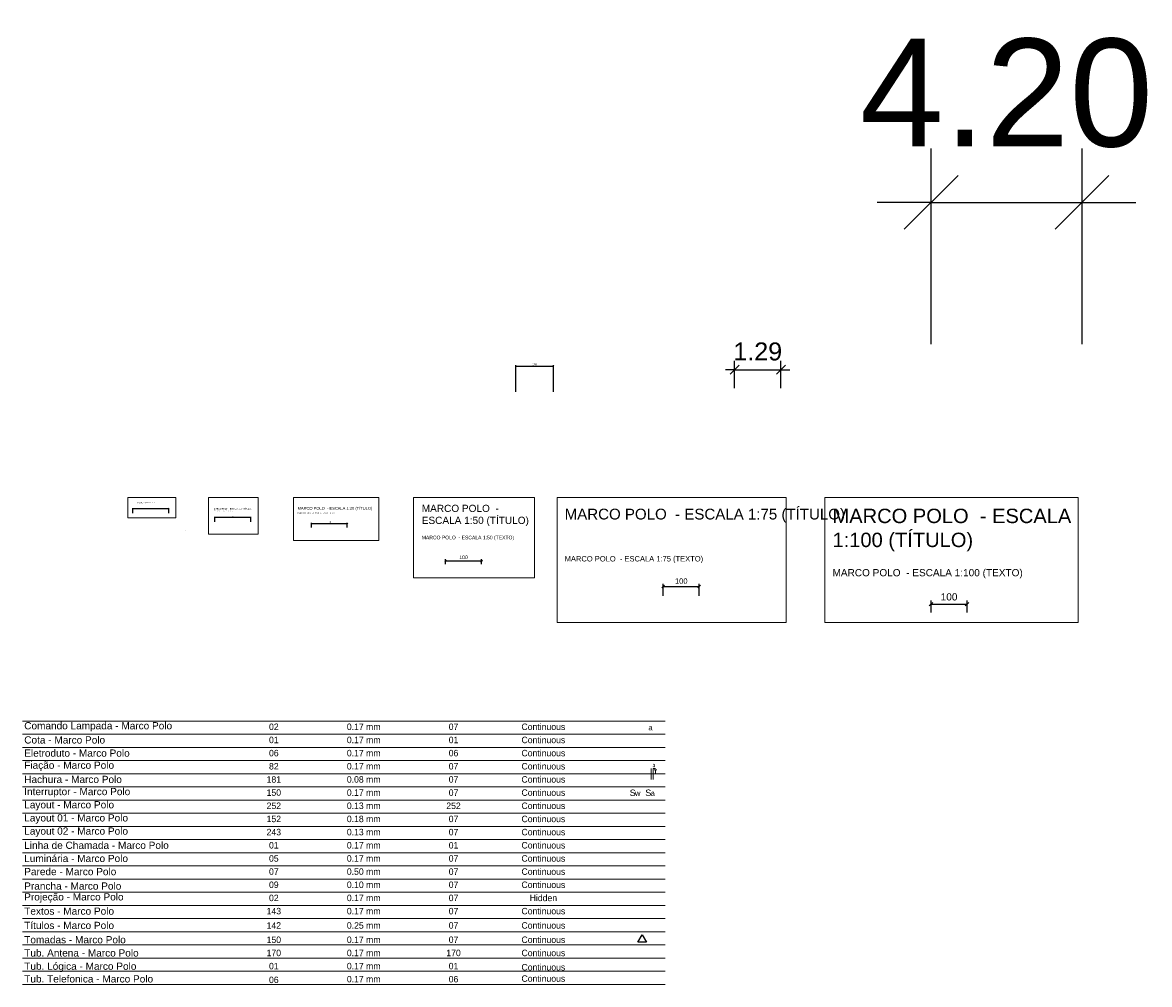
# Model space of a CAD drawing. Header units: millimetres. Extents: x 15 to 133, y 12 to 160.
# Tile 91 of 92: x 33 to 64, y 134 to 160. Entities that reach past the tile are written whole.
import ezdxf
from ezdxf.enums import TextEntityAlignment as Align

# ---------------------------------------------------------------- set-up
doc = ezdxf.new("R2010")
doc.units = ezdxf.units.MM
doc.header["$MEASUREMENT"] = 0
doc.linetypes.add('HIDDEN', pattern=[0.375, 0.25, -0.125])
for name, color, linetype, lineweight in [('Comando Lampada - Marco Polo', 2, 'Continuous', 9), ('Cotas -Marco Polo', 1, 'Continuous', 18), ('Eletroduto - Marco Polo', 6, 'Continuous', 9), ('Fiação - Marco Polo', 3, 'Continuous', 9), ('Hachura - Marco Polo', 181, 'Continuous', 9), ('Interruptor - Marco Polo', 150, 'Continuous', 9), ('Layout - Marco Polo', 252, 'Continuous', 25), ('Layout 01 - Marco Polo', 152, 'Continuous', 25), ('Layout-02 - Marco Polo', 243, 'Continuous', 50), ('Linha de Chamada - Marco Polo', 1, 'Continuous', 25), ('Luminárias - Marco Polo', 5, 'Continuous', 25), ('Projeção - Marco Polo', 50, 'Continuous', 25), ('Textos - Marco Polo', 143, 'Continuous', 25), ('Tomadas - Marco Polo', 150, 'Continuous', 25), ('Tub. Antena - Marco Polo', 170, 'Continuous', 25), ('Tub. Lógica - Marco Polo', 30, 'Continuous', 25), ('Tub. Telefonica - Marco Polo', 6, 'Continuous', 25), ('Títulos - Marco Polo', 142, 'Continuous', 50)]:
    doc.layers.add(name, color=color, linetype=linetype, lineweight=lineweight)
doc.layers.add('Parede - Marco Polo', color=7, linetype='Continuous')
doc.layers.add('Prancha - Marco Polo', color=9, linetype='Continuous')
doc.layers.get('0').off()
doc.styles.add('SANSSERIFBOLD', font='sasb____.pfb')
doc.styles.add('Textos 1-10 - Marco Polo', font='arial.ttf', dxfattribs={"height": 0.02})
doc.styles.add('Textos 1-100 - Marco Polo', font='arial.ttf', dxfattribs={"height": 0.2})
doc.styles.add('Textos 1-1500 - Marco Polo', font='arial.ttf', dxfattribs={"height": 3})
doc.styles.add('Textos 1-20 - Marco Polo', font='arial.ttf', dxfattribs={"height": 0.04})
doc.styles.add('Textos 1-25 - Marco Polo', font='arial.ttf', dxfattribs={"height": 0.05})
doc.styles.add('Textos 1-250 - Marco Polo', font='arial.ttf', dxfattribs={"height": 0.5})
doc.styles.add('Textos 1-5 - Marco Polo', font='arial.ttf', dxfattribs={"height": 0.01})
doc.styles.add('Textos 1-50 - Marco Polo', font='arial.ttf', dxfattribs={"height": 0.1})
doc.styles.add('Textos 1-75 - Marco Polo', font='arial.ttf', dxfattribs={"height": 0.15})
doc.styles.add('Títulos 1-10 - Marco Polo', font='arial.ttf', dxfattribs={"height": 0.04})
doc.styles.add('Títulos 1-100 - Marco Polo', font='arial.ttf', dxfattribs={"height": 0.4})
doc.styles.add('Títulos 1-20 - Marco Polo', font='arial.ttf', dxfattribs={"height": 0.08})
doc.styles.add('Títulos 1-5 - Marco Polo', font='arial.ttf', dxfattribs={"height": 0.02})
doc.styles.add('Títulos 1-50 - Marco Polo', font='arial.ttf', dxfattribs={"height": 0.2})
doc.styles.add('Títulos 1-75 - Marco Polo', font='arial.ttf', dxfattribs={"height": 0.3})
doc.dimstyles.new('Escala 1-10 - Marco Polo', dxfattribs={"dimtxt": 0.02, "dimasz": 0.01, "dimexe": 0.01, "dimexo": 0.01, "dimgap": 0.01, "dimtad": 2, "dimdec": 0, "dimlfac": 100, "dimzin": 0, "dimdsep": 46, "dimtxsty": 'Textos 1-10 - Marco Polo', "dimblk": 'OBLIQUE', "dimcen": 0.01, "dimclrt": 2, "dimadec": 0, "dimazin": 0, "dimtfac": 1, "dimtdec": 0, "dimtix": 1, "dimtmove": 0, "dimatfit": 3, "dimfxl": 0, "dimtolj": 1, "dimtzin": 0, "dimarcsym": 0})
doc.dimstyles.new('Escala 1-100 - Marco Polo', dxfattribs={"dimtxt": 0.2, "dimasz": 0.1, "dimexe": 0.1, "dimexo": 0.1, "dimgap": 0.1, "dimtad": 2, "dimdec": 0, "dimlfac": 100, "dimzin": 0, "dimdsep": 46, "dimtxsty": 'Textos 1-100 - Marco Polo', "dimblk": 'OBLIQUE', "dimcen": 0.1, "dimclrt": 2, "dimadec": 0, "dimazin": 0, "dimtfac": 1, "dimtdec": 0, "dimtix": 1, "dimtmove": 0, "dimatfit": 3, "dimfxl": 0, "dimtolj": 1, "dimtzin": 0, "dimarcsym": 0})
doc.dimstyles.new('Escala 1-1500 - Marco Polo', dxfattribs={"dimtxt": 3, "dimasz": 1.5, "dimexe": 1.5, "dimexo": 1.5, "dimgap": 1.5, "dimtad": 2, "dimzin": 0, "dimdsep": 46, "dimtxsty": 'Textos 1-1500 - Marco Polo', "dimblk": 'OBLIQUE', "dimcen": 1.5, "dimclrt": 2, "dimadec": 0, "dimazin": 0, "dimtfac": 1, "dimtix": 1, "dimtmove": 0, "dimatfit": 3, "dimldrblk": 'OBLIQUE', "dimfxl": 0, "dimtolj": 1, "dimtzin": 0, "dimarcsym": 0})
doc.dimstyles.new('Escala 1-20 - Marco Polo', dxfattribs={"dimtxt": 0.04, "dimasz": 0.02, "dimexe": 0.02, "dimexo": 0.02, "dimgap": 0.02, "dimtad": 2, "dimdec": 0, "dimlfac": 100, "dimzin": 0, "dimdsep": 46, "dimtxsty": 'Textos 1-20 - Marco Polo', "dimblk": 'OBLIQUE', "dimcen": 0.02, "dimclrt": 2, "dimadec": 0, "dimazin": 0, "dimtfac": 1, "dimtdec": 0, "dimtix": 1, "dimtmove": 0, "dimatfit": 3, "dimfxl": 0, "dimtolj": 1, "dimtzin": 0, "dimarcsym": 0})
doc.dimstyles.new('Escala 1-25 - Marco Polo', dxfattribs={"dimtxt": 0.05, "dimasz": 0.025, "dimexe": 0.025, "dimexo": 0.025, "dimgap": 0.025, "dimtad": 2, "dimdec": 0, "dimlfac": 100, "dimzin": 0, "dimdsep": 46, "dimtxsty": 'Textos 1-25 - Marco Polo', "dimblk": 'OBLIQUE', "dimcen": 0.025, "dimclrt": 2, "dimadec": 0, "dimazin": 0, "dimtfac": 1, "dimtdec": 0, "dimtix": 1, "dimtmove": 0, "dimatfit": 3, "dimldrblk": 'OBLIQUE', "dimfxl": 0, "dimtolj": 1, "dimtzin": 0, "dimarcsym": 0})
doc.dimstyles.new('Escala 1-250 - Marco Polo', dxfattribs={"dimtxt": 0.5, "dimasz": 0.25, "dimexe": 0.25, "dimexo": 0.25, "dimgap": 0.25, "dimtad": 2, "dimzin": 0, "dimdsep": 46, "dimtxsty": 'Textos 1-250 - Marco Polo', "dimblk": 'OBLIQUE', "dimcen": 0.25, "dimclrt": 2, "dimadec": 0, "dimazin": 0, "dimtfac": 1, "dimtix": 1, "dimtmove": 0, "dimatfit": 3, "dimldrblk": 'OBLIQUE', "dimfxl": 0, "dimtolj": 1, "dimtzin": 0, "dimarcsym": 0})
doc.dimstyles.new('Escala 1-5 - Marco Polo', dxfattribs={"dimtxt": 0.01, "dimasz": 0.005, "dimexe": 0.005, "dimexo": 0.005, "dimgap": 0.005, "dimtad": 2, "dimdec": 0, "dimlfac": 100, "dimzin": 0, "dimdsep": 46, "dimtxsty": 'Textos 1-5 - Marco Polo', "dimblk": 'OBLIQUE', "dimcen": 0.09, "dimclrt": 2, "dimadec": 0, "dimazin": 0, "dimtfac": 1, "dimtdec": 0, "dimtix": 1, "dimtmove": 0, "dimatfit": 3, "dimfxl": 0, "dimtolj": 1, "dimtzin": 0, "dimarcsym": 0})
doc.dimstyles.new('Escala 1-50 - Marco Polo', dxfattribs={"dimtxt": 0.1, "dimasz": 0.05, "dimexe": 0.05, "dimexo": 0.05, "dimgap": 0.05, "dimtad": 2, "dimdec": 0, "dimlfac": 100, "dimzin": 0, "dimdsep": 46, "dimtxsty": 'Textos 1-50 - Marco Polo', "dimblk": 'OBLIQUE', "dimcen": 0.05, "dimclrt": 2, "dimadec": 0, "dimazin": 0, "dimtfac": 1, "dimtdec": 0, "dimtix": 1, "dimtmove": 0, "dimatfit": 3, "dimfxl": 0, "dimtolj": 1, "dimtzin": 0, "dimarcsym": 0})
doc.dimstyles.new('Escala 1-75 - Marco Polo', dxfattribs={"dimtxt": 0.15, "dimasz": 0.075, "dimexe": 0.075, "dimexo": 0.075, "dimgap": 0.075, "dimtad": 2, "dimdec": 0, "dimlfac": 100, "dimzin": 0, "dimdsep": 46, "dimtxsty": 'Textos 1-75 - Marco Polo', "dimblk": 'OBLIQUE', "dimcen": 0.075, "dimclrt": 2, "dimadec": 0, "dimazin": 0, "dimtfac": 1, "dimtdec": 0, "dimtix": 1, "dimtmove": 0, "dimatfit": 3, "dimfxl": 0, "dimtolj": 1, "dimtzin": 0, "dimarcsym": 0})

# ---------------------------------------------------------------- blocks, each defined once
blk = doc.blocks.new('_OBLIQUE')
at = {"color": 0, "linetype": 'ByBlock', "lineweight": -2}
blk.add_line((-0.5, -0.5), (0.5, 0.5), dxfattribs=at)
blk = doc.blocks.new('*D2')
at = {"layer": 'Cotas -Marco Polo', "color": 0, "lineweight": -2, "transparency": 16777216}
for p, q in [((44.44, 145.291), (44.44, 145.427)), ((44.44, 145.377), (45.441, 145.377)), ((45.441, 145.291), (45.441, 145.427))]:
    blk.add_line(p, q, dxfattribs=at)
at = {"layer": 'Defpoints', "color": 0, "transparency": 16777216}
for p in [(44.44, 145.241), (45.441, 145.377), (45.441, 145.241)]:
    blk.add_point(p, dxfattribs=at)
at = {"layer": 'Cotas -Marco Polo', "color": 0, "lineweight": -2, "transparency": 16777216, "xscale": 0.05, "yscale": 0.05, "zscale": 0.05, "rotation": 180}
blk.add_blockref('_OBLIQUE', (44.44, 145.377), dxfattribs=at)
at = {"layer": 'Cotas -Marco Polo', "color": 0, "lineweight": -2, "transparency": 16777216, "xscale": 0.05, "yscale": 0.05, "zscale": 0.05}
blk.add_blockref('_OBLIQUE', (45.441, 145.377), dxfattribs=at)
at = {"layer": 'Cotas -Marco Polo', "color": 2, "transparency": 16777216, "insert": (44.94, 145.478), "char_height": 0.1, "attachment_point": 5, "style": 'Textos 1-50 - Marco Polo'}
blk.add_mtext('\\A1;100', dxfattribs=at)
blk = doc.blocks.new('*D3')
at = {"layer": 'Cotas -Marco Polo', "color": 0, "lineweight": -2, "transparency": 16777216}
for p, q in [((57.949, 143.939), (57.949, 144.275)), ((58.949, 143.939), (58.949, 144.275)), ((57.949, 144.175), (58.949, 144.175))]:
    blk.add_line(p, q, dxfattribs=at)
at = {"layer": 'Defpoints', "color": 0, "transparency": 16777216}
for p in [(58.949, 144.175), (57.949, 143.839), (58.949, 143.839)]:
    blk.add_point(p, dxfattribs=at)
at = {"layer": 'Cotas -Marco Polo', "color": 0, "lineweight": -2, "transparency": 16777216, "xscale": 0.1, "yscale": 0.1, "zscale": 0.1, "rotation": 180}
blk.add_blockref('_OBLIQUE', (57.949, 144.175), dxfattribs=at)
at = {"layer": 'Cotas -Marco Polo', "color": 0, "lineweight": -2, "transparency": 16777216, "xscale": 0.1, "yscale": 0.1, "zscale": 0.1}
blk.add_blockref('_OBLIQUE', (58.949, 144.175), dxfattribs=at)
at = {"layer": 'Cotas -Marco Polo', "color": 2, "transparency": 16777216, "insert": (58.449, 144.377), "char_height": 0.2, "attachment_point": 5, "style": 'Textos 1-100 - Marco Polo'}
blk.add_mtext('\\A1;100', dxfattribs=at)
blk = doc.blocks.new('*D4')
at = {"layer": 'Cotas -Marco Polo', "color": 0, "lineweight": -2, "transparency": 16777216}
for p, q in [((50.496, 144.405), (50.496, 144.74)), ((50.496, 144.665), (51.497, 144.665)), ((51.497, 144.405), (51.497, 144.74))]:
    blk.add_line(p, q, dxfattribs=at)
at = {"layer": 'Defpoints', "color": 0, "transparency": 16777216}
for p in [(51.497, 144.665), (50.496, 144.33), (51.497, 144.33)]:
    blk.add_point(p, dxfattribs=at)
at = {"layer": 'Cotas -Marco Polo', "color": 0, "lineweight": -2, "transparency": 16777216, "xscale": 0.075, "yscale": 0.075, "zscale": 0.075, "rotation": 180}
blk.add_blockref('_OBLIQUE', (50.496, 144.665), dxfattribs=at)
at = {"layer": 'Cotas -Marco Polo', "color": 0, "lineweight": -2, "transparency": 16777216, "xscale": 0.075, "yscale": 0.075, "zscale": 0.075}
blk.add_blockref('_OBLIQUE', (51.497, 144.665), dxfattribs=at)
at = {"layer": 'Cotas -Marco Polo', "color": 2, "transparency": 16777216, "insert": (50.997, 144.817), "char_height": 0.15, "attachment_point": 5, "style": 'Textos 1-75 - Marco Polo'}
blk.add_mtext('\\A1;100', dxfattribs=at)
blk = doc.blocks.new('*D5')
at = {"layer": 'Cotas -Marco Polo', "color": 0, "lineweight": -2, "transparency": 16777216}
for p, q in [((40.706, 146.304), (40.706, 146.44)), ((41.706, 146.304), (41.706, 146.44)), ((40.706, 146.42), (41.706, 146.42))]:
    blk.add_line(p, q, dxfattribs=at)
at = {"layer": 'Defpoints', "color": 0, "transparency": 16777216}
for p in [(40.706, 146.284), (41.706, 146.42), (41.706, 146.284)]:
    blk.add_point(p, dxfattribs=at)
at = {"layer": 'Cotas -Marco Polo', "color": 0, "lineweight": -2, "transparency": 16777216, "xscale": 0.02, "yscale": 0.02, "zscale": 0.02, "rotation": 180}
blk.add_blockref('_OBLIQUE', (40.706, 146.42), dxfattribs=at)
at = {"layer": 'Cotas -Marco Polo', "color": 0, "lineweight": -2, "transparency": 16777216, "xscale": 0.02, "yscale": 0.02, "zscale": 0.02}
blk.add_blockref('_OBLIQUE', (41.706, 146.42), dxfattribs=at)
at = {"layer": 'Cotas -Marco Polo', "color": 2, "transparency": 16777216, "insert": (41.206, 146.46), "char_height": 0.04, "attachment_point": 5, "style": 'Textos 1-20 - Marco Polo'}
blk.add_mtext('\\A1;100', dxfattribs=at)
blk = doc.blocks.new('*D6')
at = {"layer": 'Cotas -Marco Polo', "color": 0, "lineweight": -2, "transparency": 16777216}
for p, q in [((38.017, 146.466), (38.017, 146.601)), ((38.017, 146.591), (39.017, 146.591)), ((39.017, 146.466), (39.017, 146.601))]:
    blk.add_line(p, q, dxfattribs=at)
at = {"layer": 'Defpoints', "color": 0, "transparency": 16777216}
for p in [(38.017, 146.456), (39.017, 146.591), (39.017, 146.456)]:
    blk.add_point(p, dxfattribs=at)
at = {"layer": 'Cotas -Marco Polo', "color": 0, "lineweight": -2, "transparency": 16777216, "xscale": 0.01, "yscale": 0.01, "zscale": 0.01, "rotation": 180}
blk.add_blockref('_OBLIQUE', (38.017, 146.591), dxfattribs=at)
at = {"layer": 'Cotas -Marco Polo', "color": 0, "lineweight": -2, "transparency": 16777216, "xscale": 0.01, "yscale": 0.01, "zscale": 0.01}
blk.add_blockref('_OBLIQUE', (39.017, 146.591), dxfattribs=at)
at = {"layer": 'Cotas -Marco Polo', "color": 2, "transparency": 16777216, "insert": (38.517, 146.612), "char_height": 0.02, "attachment_point": 5, "style": 'Textos 1-10 - Marco Polo'}
blk.add_mtext('\\A1;100', dxfattribs=at)
blk = doc.blocks.new('*D7')
at = {"layer": 'Cotas -Marco Polo', "color": 0, "lineweight": -2, "transparency": 16777216}
for p, q in [((35.736, 146.708), (35.736, 146.844)), ((35.736, 146.839), (36.736, 146.839)), ((36.736, 146.708), (36.736, 146.844))]:
    blk.add_line(p, q, dxfattribs=at)
at = {"layer": 'Defpoints', "color": 0, "transparency": 16777216}
for p in [(36.736, 146.839), (35.736, 146.703), (36.736, 146.703)]:
    blk.add_point(p, dxfattribs=at)
at = {"layer": 'Cotas -Marco Polo', "color": 0, "lineweight": -2, "transparency": 16777216, "xscale": 0.005, "yscale": 0.005, "zscale": 0.005, "rotation": 180}
blk.add_blockref('_OBLIQUE', (35.736, 146.839), dxfattribs=at)
at = {"layer": 'Cotas -Marco Polo', "color": 0, "lineweight": -2, "transparency": 16777216, "xscale": 0.005, "yscale": 0.005, "zscale": 0.005}
blk.add_blockref('_OBLIQUE', (36.736, 146.839), dxfattribs=at)
at = {"layer": 'Cotas -Marco Polo', "color": 2, "transparency": 16777216, "insert": (36.236, 146.849), "char_height": 0.01, "attachment_point": 5, "style": 'Textos 1-5 - Marco Polo'}
blk.add_mtext('\\A1;100', dxfattribs=at)
blk = doc.blocks.new('*D8')
at = {"layer": 'Cotas -Marco Polo', "color": 0, "lineweight": -2, "transparency": 16777216}
for p, q in [((46.394, 150.077), (46.394, 150.821)), ((46.394, 150.796), (47.442, 150.796)), ((47.442, 150.077), (47.442, 150.821))]:
    blk.add_line(p, q, dxfattribs=at)
at = {"layer": 'Defpoints', "color": 0, "transparency": 16777216}
for p in [(47.442, 150.796), (46.394, 150.052), (47.442, 150.052)]:
    blk.add_point(p, dxfattribs=at)
at = {"layer": 'Cotas -Marco Polo', "color": 0, "lineweight": -2, "transparency": 16777216, "xscale": 0.025, "yscale": 0.025, "zscale": 0.025, "rotation": 180}
blk.add_blockref('_OBLIQUE', (46.394, 150.796), dxfattribs=at)
at = {"layer": 'Cotas -Marco Polo', "color": 0, "lineweight": -2, "transparency": 16777216, "xscale": 0.025, "yscale": 0.025, "zscale": 0.025}
blk.add_blockref('_OBLIQUE', (47.442, 150.796), dxfattribs=at)
at = {"layer": 'Cotas -Marco Polo', "color": 2, "transparency": 16777216, "insert": (46.918, 150.847), "char_height": 0.05, "attachment_point": 5, "style": 'Textos 1-25 - Marco Polo'}
blk.add_mtext('\\A1;105', dxfattribs=at)
blk = doc.blocks.new('*D9')
at = {"layer": 'Cotas -Marco Polo', "color": 0, "lineweight": -2, "transparency": 16777216}
for p, q in [((52.48, 150.181), (52.48, 150.946)), ((53.77, 150.181), (53.77, 150.946)), ((52.48, 150.696), (52.23, 150.696)), ((52.48, 150.696), (53.77, 150.696)), ((53.77, 150.696), (54.02, 150.696))]:
    blk.add_line(p, q, dxfattribs=at)
at = {"layer": 'Defpoints', "color": 0, "transparency": 16777216}
for p in [(53.77, 150.696), (52.48, 149.931), (53.77, 149.931)]:
    blk.add_point(p, dxfattribs=at)
at = {"layer": 'Cotas -Marco Polo', "color": 0, "lineweight": -2, "transparency": 16777216, "xscale": 0.25, "yscale": 0.25, "zscale": 0.25}
blk.add_blockref('_OBLIQUE', (52.48, 150.696), dxfattribs=at)
at = {"layer": 'Cotas -Marco Polo', "color": 0, "lineweight": -2, "transparency": 16777216, "xscale": 0.25, "yscale": 0.25, "zscale": 0.25, "rotation": 180}
blk.add_blockref('_OBLIQUE', (53.77, 150.696), dxfattribs=at)
at = {"layer": 'Cotas -Marco Polo', "color": 2, "transparency": 16777216, "insert": (53.125, 151.201), "char_height": 0.5, "attachment_point": 5, "style": 'Textos 1-250 - Marco Polo'}
blk.add_mtext('\\A1;1.29', dxfattribs=at)
blk = doc.blocks.new('*D10')
at = {"layer": 'Cotas -Marco Polo', "color": 0, "lineweight": -2, "transparency": 16777216}
for p, q in [((57.949, 151.411), (57.949, 156.851)), ((62.149, 151.411), (62.149, 156.851)), ((57.949, 155.351), (56.449, 155.351)), ((57.949, 155.351), (62.149, 155.351)), ((62.149, 155.351), (63.649, 155.351))]:
    blk.add_line(p, q, dxfattribs=at)
at = {"layer": 'Defpoints', "color": 0, "transparency": 16777216}
for p in [(62.149, 155.351), (57.949, 149.911), (62.149, 149.911)]:
    blk.add_point(p, dxfattribs=at)
at = {"layer": 'Cotas -Marco Polo', "color": 0, "lineweight": -2, "transparency": 16777216, "xscale": 1.5, "yscale": 1.5, "zscale": 1.5}
blk.add_blockref('_OBLIQUE', (57.949, 155.351), dxfattribs=at)
at = {"layer": 'Cotas -Marco Polo', "color": 0, "lineweight": -2, "transparency": 16777216, "xscale": 1.5, "yscale": 1.5, "zscale": 1.5, "rotation": 180}
blk.add_blockref('_OBLIQUE', (62.149, 155.351), dxfattribs=at)
at = {"layer": 'Cotas -Marco Polo', "color": 2, "transparency": 16777216, "insert": (60.049, 158.383), "char_height": 3, "attachment_point": 5, "style": 'Textos 1-1500 - Marco Polo'}
blk.add_mtext('\\A1;4.20', dxfattribs=at)

msp = doc.modelspace()

# ---------------------------------------------------------------- linework, layer by layer
at = {"layer": 'Cotas -Marco Polo'}
for p, q in [((32.669, 140.923), (50.546, 140.923)), ((32.669, 140.557), (50.546, 140.557)), ((32.669, 140.191), (50.546, 140.191)), ((32.669, 139.824), (50.546, 139.824)), ((32.669, 139.458), (50.546, 139.458)), ((32.669, 139.092), (50.546, 139.092)), ((32.669, 138.726), (50.546, 138.726)), ((32.669, 138.359), (50.546, 138.359)), ((32.669, 137.993), (50.546, 137.993)), ((32.669, 137.627), (50.546, 137.627)), ((32.669, 137.261), (50.546, 137.261)), ((32.669, 136.895), (50.546, 136.895)), ((32.669, 136.528), (50.546, 136.528)), ((32.669, 136.162), (50.546, 136.162)), ((32.669, 135.796), (50.546, 135.796)), ((32.669, 135.43), (50.546, 135.43)), ((32.669, 135.064), (50.546, 135.064)), ((32.669, 134.697), (50.546, 134.697)), ((32.669, 134.331), (50.546, 134.331)), ((32.669, 133.965), (50.546, 133.965)), ((32.669, 133.599), (50.546, 133.599))]:
    msp.add_line(p, q, dxfattribs=at)
for points in [[(35.6, 147.14), (36.933, 147.14), (36.933, 146.572), (35.6, 146.572)], [(37.839, 147.14), (39.229, 147.14), (39.229, 146.12), (37.839, 146.12)], [(40.211, 147.14), (42.584, 147.14), (42.584, 145.949), (40.211, 145.949)], [(43.547, 147.14), (46.916, 147.14), (46.916, 144.906), (43.547, 144.906)], [(47.542, 147.14), (53.915, 147.14), (53.915, 143.668), (47.542, 143.668)], [(54.991, 147.14), (62.037, 147.14), (62.037, 143.668), (54.991, 143.668)]]:
    msp.add_lwpolyline(points, close=True, dxfattribs=at)
at = {"layer": 'Fiação - Marco Polo'}
for p, q in [((50.163, 139.607), (50.163, 139.301)), ((50.214, 139.606), (50.28, 139.606)), ((50.214, 139.606), (50.214, 139.3)), ((50.247, 139.568), (50.322, 139.568)), ((50.285, 139.568), (50.285, 139.454))]:
    msp.add_line(p, q, dxfattribs=at)
at = {"layer": 'Tomadas - Marco Polo'}
msp.add_lwpolyline([(49.788, 134.772), (49.909, 134.983), (50.031, 134.772)], close=True, dxfattribs=at)

# ---------------------------------------------------------------- texts
at = {"layer": 'Comando Lampada - Marco Polo', "width": 5.63522, "attachment_point": 4}
for s, insert, char_height, style in [('Comando Lampada - Marco Polo', (32.716, 140.764), 0.2, 'Textos 1-100 - Marco Polo'), ('a', (50.084, 140.741), 0.15, 'Textos 1-75 - Marco Polo')]:
    msp.add_mtext(s, dxfattribs=dict(at, insert=insert, char_height=char_height, style=style))
at = {"layer": 'Comando Lampada - Marco Polo', "char_height": 0.18, "width": 2.38, "attachment_point": 5}
for s, insert in [('02', (39.661, 140.764)), ('0.17 mm', (42.161, 140.764)), ('Continuous', (47.161, 140.764))]:
    msp.add_mtext(s, dxfattribs=dict(at, insert=insert))
at = {"layer": 'Cotas -Marco Polo', "insert": (32.716, 140.398), "char_height": 0.2, "width": 5.63522, "attachment_point": 4, "style": 'Textos 1-100 - Marco Polo'}
msp.add_mtext('Cota - Marco Polo', dxfattribs=at)
at = {"layer": 'Cotas -Marco Polo', "char_height": 0.18, "width": 2.38, "attachment_point": 5}
for s, insert in [('01', (39.661, 140.398)), ('0.17 mm', (42.161, 140.398)), ('01', (44.661, 140.398)), ('Continuous', (47.161, 140.398))]:
    msp.add_mtext(s, dxfattribs=dict(at, insert=insert))
at = {"layer": 'Defpoints', "char_height": 0.18, "width": 2.38, "attachment_point": 5}
for insert in [(44.661, 140.764), (44.661, 139.666), (44.661, 139.3), (44.661, 138.933), (44.661, 138.201), (44.661, 137.835), (44.661, 137.102), (44.661, 136.004), (44.661, 135.637), (44.661, 135.239), (44.661, 134.841)]:
    msp.add_mtext('07', dxfattribs=dict(at, insert=insert))
at = {"layer": 'Eletroduto - Marco Polo', "insert": (32.716, 140.032), "char_height": 0.2, "width": 5.63522, "attachment_point": 4, "style": 'Textos 1-100 - Marco Polo'}
msp.add_mtext('Eletroduto - Marco Polo', dxfattribs=at)
at = {"layer": 'Eletroduto - Marco Polo', "char_height": 0.18, "width": 2.38, "attachment_point": 5}
for s, insert in [('06', (39.661, 140.032)), ('0.17 mm', (42.161, 140.032)), ('06', (44.661, 140.032)), ('Continuous', (47.161, 140.032))]:
    msp.add_mtext(s, dxfattribs=dict(at, insert=insert))
at = {"layer": 'Fiação - Marco Polo', "style": 'SANSSERIFBOLD'}
msp.add_text('3', height=0.0917, dxfattribs=at).set_placement((50.237, 139.642), align=Align.CENTER)
at = {"layer": 'Fiação - Marco Polo', "insert": (32.716, 139.666), "char_height": 0.2, "width": 5.63522, "attachment_point": 4, "style": 'Textos 1-100 - Marco Polo'}
msp.add_mtext('Fiação - Marco Polo', dxfattribs=at)
at = {"layer": 'Fiação - Marco Polo', "char_height": 0.18, "width": 2.38, "attachment_point": 5}
for s, insert in [('82', (39.661, 139.666)), ('0.17 mm', (42.161, 139.666)), ('Continuous', (47.161, 139.666))]:
    msp.add_mtext(s, dxfattribs=dict(at, insert=insert))
at = {"layer": 'Hachura - Marco Polo', "insert": (32.716, 139.3), "char_height": 0.2, "width": 5.63522, "attachment_point": 4, "style": 'Textos 1-100 - Marco Polo'}
msp.add_mtext('Hachura - Marco Polo', dxfattribs=at)
at = {"layer": 'Hachura - Marco Polo', "char_height": 0.18, "width": 2.38, "attachment_point": 5}
for s, insert in [('181', (39.661, 139.3)), ('0.08 mm', (42.161, 139.3)), ('Continuous', (47.161, 139.3))]:
    msp.add_mtext(s, dxfattribs=dict(at, insert=insert))
at = {"layer": 'Interruptor - Marco Polo', "attachment_point": 4}
for s, insert, char_height, width, style in [('Interruptor - Marco Polo', (32.716, 138.933), 0.2, 5.63522, 'Textos 1-100 - Marco Polo'), ('S', (49.563, 138.928), 0.18, 6.76227, 'Textos 1-75 - Marco Polo'), ('w', (49.711, 138.918), 0.15, 5.63522, 'Textos 1-75 - Marco Polo'), ('S', (49.997, 138.928), 0.18, 6.76227, 'Textos 1-75 - Marco Polo'), ('a', (50.144, 138.918), 0.15, 5.63522, 'Textos 1-75 - Marco Polo')]:
    msp.add_mtext(s, dxfattribs=dict(at, insert=insert, char_height=char_height, width=width, style=style))
at = {"layer": 'Interruptor - Marco Polo', "char_height": 0.18, "width": 2.38, "attachment_point": 5}
for s, insert in [('150', (39.661, 138.933)), ('0.17 mm', (42.161, 138.933)), ('Continuous', (47.161, 138.933))]:
    msp.add_mtext(s, dxfattribs=dict(at, insert=insert))
at = {"layer": 'Layout - Marco Polo', "insert": (32.716, 138.567), "char_height": 0.2, "width": 5.63522, "attachment_point": 4, "style": 'Textos 1-100 - Marco Polo'}
msp.add_mtext('Layout - Marco Polo', dxfattribs=at)
at = {"layer": 'Layout - Marco Polo', "char_height": 0.18, "width": 2.38, "attachment_point": 5}
for s, insert in [('252', (39.661, 138.567)), ('0.13 mm', (42.161, 138.567)), ('252', (44.661, 138.567)), ('Continuous', (47.161, 138.567))]:
    msp.add_mtext(s, dxfattribs=dict(at, insert=insert))
at = {"layer": 'Layout 01 - Marco Polo', "insert": (32.716, 138.201), "char_height": 0.2, "width": 5.63522, "attachment_point": 4, "style": 'Textos 1-100 - Marco Polo'}
msp.add_mtext('Layout 01 - Marco Polo', dxfattribs=at)
at = {"layer": 'Layout 01 - Marco Polo', "char_height": 0.18, "width": 2.38, "attachment_point": 5}
for s, insert in [('152', (39.661, 138.201)), ('0.18 mm', (42.161, 138.201)), ('Continuous', (47.161, 138.201))]:
    msp.add_mtext(s, dxfattribs=dict(at, insert=insert))
at = {"layer": 'Layout-02 - Marco Polo', "lineweight": 0, "ltscale": 50, "insert": (32.716, 137.835), "char_height": 0.2, "width": 5.63522, "attachment_point": 4, "style": 'Textos 1-100 - Marco Polo'}
msp.add_mtext('Layout 02 - Marco Polo', dxfattribs=at)
at = {"layer": 'Layout-02 - Marco Polo', "lineweight": 0, "ltscale": 50, "char_height": 0.18, "width": 2.38, "attachment_point": 5}
for s, insert in [('243', (39.661, 137.835)), ('0.13 mm', (42.161, 137.835)), ('Continuous', (47.161, 137.835))]:
    msp.add_mtext(s, dxfattribs=dict(at, insert=insert))
at = {"layer": 'Linha de Chamada - Marco Polo', "insert": (32.716, 137.468), "char_height": 0.2, "width": 5.63522, "attachment_point": 4, "style": 'Textos 1-100 - Marco Polo'}
msp.add_mtext('Linha de Chamada - Marco Polo', dxfattribs=at)
at = {"layer": 'Linha de Chamada - Marco Polo', "char_height": 0.18, "width": 2.38, "attachment_point": 5}
for s, insert in [('01', (39.661, 137.468)), ('0.17 mm', (42.161, 137.468)), ('01', (44.661, 137.468)), ('Continuous', (47.161, 137.468))]:
    msp.add_mtext(s, dxfattribs=dict(at, insert=insert))
at = {"layer": 'Luminárias - Marco Polo', "insert": (32.716, 137.102), "char_height": 0.2, "width": 5.63522, "attachment_point": 4, "style": 'Textos 1-100 - Marco Polo'}
msp.add_mtext('Luminária - Marco Polo', dxfattribs=at)
at = {"layer": 'Luminárias - Marco Polo', "char_height": 0.18, "width": 2.38, "attachment_point": 5}
for s, insert in [('05', (39.661, 137.102)), ('0.17 mm', (42.161, 137.102)), ('Continuous', (47.161, 137.102))]:
    msp.add_mtext(s, dxfattribs=dict(at, insert=insert))
at = {"layer": 'Parede - Marco Polo', "insert": (32.716, 136.736), "char_height": 0.2, "width": 5.63522, "attachment_point": 4, "style": 'Textos 1-100 - Marco Polo'}
msp.add_mtext('Parede - Marco Polo', dxfattribs=at)
at = {"layer": 'Parede - Marco Polo', "char_height": 0.18, "width": 2.38, "attachment_point": 5}
for s, insert in [('07', (39.661, 136.736)), ('0.50 mm', (42.161, 136.736)), ('07', (44.661, 136.736)), ('Continuous', (47.161, 136.736))]:
    msp.add_mtext(s, dxfattribs=dict(at, insert=insert))
at = {"layer": 'Prancha - Marco Polo', "linetype": 'HIDDEN', "insert": (32.716, 136.335), "char_height": 0.2, "width": 5.63522, "attachment_point": 4, "style": 'Textos 1-100 - Marco Polo'}
msp.add_mtext('Prancha - Marco Polo', dxfattribs=at)
at = {"layer": 'Prancha - Marco Polo', "linetype": 'HIDDEN', "char_height": 0.18, "width": 2.38, "attachment_point": 5}
for s, insert in [('09', (39.661, 136.37)), ('0.10 mm', (42.161, 136.37)), ('07', (44.661, 136.37)), ('Continuous', (47.161, 136.37))]:
    msp.add_mtext(s, dxfattribs=dict(at, insert=insert))
at = {"layer": 'Projeção - Marco Polo', "linetype": 'HIDDEN'}
for s, insert, char_height, width, attachment_point, style in [('\\pi-0.06,l0.06,t0.06;{\\fSymbol|b0|i0|c2|p18;·^I}', (37.202, 146.205), 0.02, 0.93576, 9, 'Textos 1-10 - Marco Polo'), ('Projeção - Marco Polo', (32.716, 136.004), 0.2, 5.63522, 4, 'Textos 1-100 - Marco Polo')]:
    msp.add_mtext(s, dxfattribs=dict(at, insert=insert, char_height=char_height, width=width, attachment_point=attachment_point, style=style))
at = {"layer": 'Projeção - Marco Polo', "linetype": 'HIDDEN', "char_height": 0.18, "width": 2.38, "attachment_point": 5}
for s, insert in [('02', (39.661, 136.004)), ('0.17 mm', (42.161, 136.004)), ('Hidden', (47.161, 136.004))]:
    msp.add_mtext(s, dxfattribs=dict(at, insert=insert))
at = {"layer": 'Textos - Marco Polo'}
for s, insert, char_height, width, attachment_point, style in [('MARCO POLO  - ESCALA 1:5 (TEXTO)', (35.856, 146.97), 0.01, 2.80231, 1, 'Textos 1-5 - Marco Polo'), ('MARCO POLO  - ESCALA 1:10 (TEXTO)', (37.994, 146.776), 0.02, 2.80231, 1, 'Textos 1-10 - Marco Polo'), ('MARCO POLO  - ESCALA 1:20 (TEXTO)', (40.322, 146.732), 0.04, 2.80231, 1, 'Textos 1-20 - Marco Polo'), ('MARCO POLO  - ESCALA 1:50 (TEXTO)', (43.777, 146.079), 0.1, 2.80231, 1, 'Textos 1-50 - Marco Polo'), ('MARCO POLO  - ESCALA 1:75 (TEXTO)', (47.753, 145.513), 0.15, 5.82395, 1, 'Textos 1-75 - Marco Polo'), ('MARCO POLO  - ESCALA 1:100 (TEXTO)', (55.206, 145.151), 0.2, 5.82395, 1, 'Textos 1-100 - Marco Polo'), ('Textos - Marco Polo', (32.716, 135.637), 0.2, 5.63522, 4, 'Textos 1-100 - Marco Polo')]:
    msp.add_mtext(s, dxfattribs=dict(at, insert=insert, char_height=char_height, width=width, attachment_point=attachment_point, style=style))
at = {"layer": 'Textos - Marco Polo', "char_height": 0.18, "width": 2.38, "attachment_point": 5}
for s, insert in [('143', (39.661, 135.637)), ('0.17 mm', (42.161, 135.637)), ('Continuous', (47.161, 135.637))]:
    msp.add_mtext(s, dxfattribs=dict(at, insert=insert))
at = {"layer": 'Tomadas - Marco Polo', "insert": (32.716, 134.841), "char_height": 0.2, "width": 5.63522, "attachment_point": 4, "style": 'Textos 1-100 - Marco Polo'}
msp.add_mtext('Tomadas - Marco Polo', dxfattribs=at)
at = {"layer": 'Tomadas - Marco Polo', "char_height": 0.18, "width": 2.38, "attachment_point": 5}
for s, insert in [('150', (39.661, 134.841)), ('0.17 mm', (42.161, 134.841)), ('Continuous', (47.161, 134.841))]:
    msp.add_mtext(s, dxfattribs=dict(at, insert=insert))
at = {"layer": 'Tub. Antena - Marco Polo', "insert": (32.716, 134.474), "char_height": 0.2, "width": 5.63522, "attachment_point": 4, "style": 'Textos 1-100 - Marco Polo'}
msp.add_mtext('Tub. Antena - Marco Polo', dxfattribs=at)
at = {"layer": 'Tub. Antena - Marco Polo', "char_height": 0.18, "width": 2.38, "attachment_point": 5}
for s, insert in [('170', (39.661, 134.474)), ('0.17 mm', (42.161, 134.474)), ('170', (44.661, 134.474)), ('Continuous', (47.161, 134.474))]:
    msp.add_mtext(s, dxfattribs=dict(at, insert=insert))
at = {"layer": 'Tub. Lógica - Marco Polo', "insert": (32.716, 134.076), "char_height": 0.2, "width": 5.63522, "attachment_point": 4, "style": 'Textos 1-100 - Marco Polo'}
msp.add_mtext('Tub. Lógica - Marco Polo', dxfattribs=at)
at = {"layer": 'Tub. Lógica - Marco Polo', "char_height": 0.18, "width": 2.38, "attachment_point": 5}
for s, insert in [('01', (39.661, 134.108)), ('0.17 mm', (42.161, 134.108)), ('01', (44.661, 134.108)), ('Continuous', (47.161, 134.076))]:
    msp.add_mtext(s, dxfattribs=dict(at, insert=insert))
at = {"layer": 'Tub. Telefonica - Marco Polo', "insert": (32.716, 133.752), "char_height": 0.2, "width": 5.63522, "attachment_point": 4, "style": 'Textos 1-100 - Marco Polo'}
msp.add_mtext('Tub. Telefonica - Marco Polo', dxfattribs=at)
at = {"layer": 'Tub. Telefonica - Marco Polo', "char_height": 0.18, "width": 2.38, "attachment_point": 5}
for s, insert in [('06', (39.661, 133.725)), ('0.17 mm', (42.161, 133.745)), ('06', (44.661, 133.744)), ('Continuous', (47.161, 133.761))]:
    msp.add_mtext(s, dxfattribs=dict(at, insert=insert))
at = {"layer": 'Títulos - Marco Polo'}
for s, insert, char_height, width, attachment_point, style in [('MARCO POLO  - ESCALA 1:5 (TÍTULO)', (35.854, 147.015), 0.02, 2.97578, 1, 'Títulos 1-5 - Marco Polo'), ('MARCO POLO  - ESCALA 1:10 (TÍTULO)', (37.994, 146.846), 0.04, 2.97578, 1, 'Títulos 1-10 - Marco Polo'), ('MARCO POLO  - ESCALA 1:20 (TÍTULO)', (40.322, 146.881), 0.08, 2.97578, 1, 'Títulos 1-20 - Marco Polo'), ('MARCO POLO  - ESCALA 1:50 (TÍTULO)', (43.777, 146.94), 0.2, 2.97578, 1, 'Títulos 1-50 - Marco Polo'), ('MARCO POLO  - ESCALA 1:75 (TÍTULO)', (47.753, 146.83), 0.3, 7.51615, 1, 'Títulos 1-75 - Marco Polo'), ('MARCO POLO  - ESCALA 1:100 (TÍTULO)', (55.206, 146.83), 0.4, 7.51615, 1, 'Títulos 1-100 - Marco Polo'), ('Títulos - Marco Polo', (32.716, 135.239), 0.2, 5.63522, 4, 'Textos 1-100 - Marco Polo')]:
    msp.add_mtext(s, dxfattribs=dict(at, insert=insert, char_height=char_height, width=width, attachment_point=attachment_point, style=style))
at = {"layer": 'Títulos - Marco Polo', "char_height": 0.18, "width": 2.38, "attachment_point": 5}
for s, insert in [('142', (39.661, 135.239)), ('0.25 mm', (42.161, 135.239)), ('Continuous', (47.161, 135.239))]:
    msp.add_mtext(s, dxfattribs=dict(at, insert=insert))

# ---------------------------------------------------------------- dimensions: what is measured, and where the dimension line sits
at = {"layer": 'Cotas -Marco Polo'}
for base, p1, p2, dimstyle, picture, middle in [((62.149, 155.351), (57.949, 149.911), (62.149, 149.911), 'Escala 1-1500 - Marco Polo', '*D10', (60.049, 158.383)), ((53.77, 150.696), (52.48, 149.931), (53.77, 149.931), 'Escala 1-250 - Marco Polo', '*D9', (53.125, 151.201)), ((47.442, 150.796), (46.394, 150.052), (47.442, 150.052), 'Escala 1-25 - Marco Polo', '*D8', (46.918, 150.847)), ((36.736, 146.839), (35.736, 146.703), (36.736, 146.703), 'Escala 1-5 - Marco Polo', '*D7', (36.236, 146.849)), ((39.017, 146.591), (38.017, 146.456), (39.017, 146.456), 'Escala 1-10 - Marco Polo', '*D6', (38.517, 146.612)), ((41.706, 146.42), (40.706, 146.284), (41.706, 146.284), 'Escala 1-20 - Marco Polo', '*D5', (41.206, 146.46)), ((45.441, 145.377), (44.44, 145.241), (45.441, 145.241), 'Escala 1-50 - Marco Polo', '*D2', (44.94, 145.478)), ((51.497, 144.665), (50.496, 144.33), (51.497, 144.33), 'Escala 1-75 - Marco Polo', '*D4', (50.997, 144.817)), ((58.949, 144.175), (57.949, 143.839), (58.949, 143.839), 'Escala 1-100 - Marco Polo', '*D3', (58.449, 144.377))]:
    dim = msp.add_linear_dim(base=base, p1=p1, p2=p2, dimstyle=dimstyle, dxfattribs=at)
    dim.commit()
    dim.dimension.update_dxf_attribs({"geometry": picture, "text_midpoint": middle})

doc.saveas('drawing.dxf')
